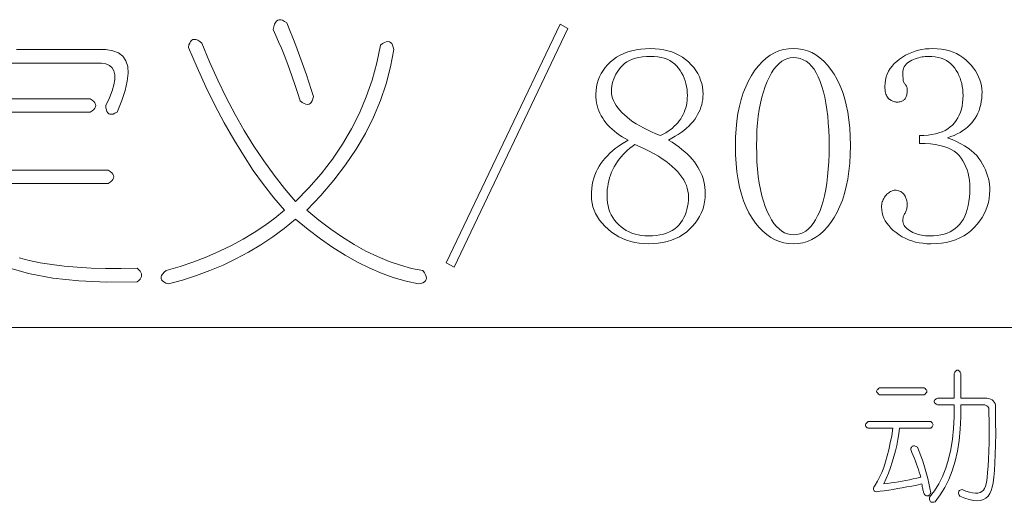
# Model space of a CAD drawing. Extents: x 1 to 297, y 1 to 210.
# Tile 161 of 171: x 242 to 257, y 79 to 86. Entities that reach past the tile are written whole.
import ezdxf

# ---------------------------------------------------------------- set-up
doc = ezdxf.new("R2010")
doc.units = 0

msp = doc.modelspace()

# ---------------------------------------------------------------- linework, layer by layer
at = {"color": 7, "lineweight": 13}
msp.add_line((220.339, 81.317), (295.393, 81.317), dxfattribs=at)
for points in [[(245.762, 85.999), (245.809, 85.883), (245.855, 85.767), (245.9, 85.652), (245.943, 85.538), (245.985, 85.425), (246.025, 85.312), (246.064, 85.2), (246.102, 85.088), (246.138, 84.978), (246.173, 84.868), (246.165, 84.83), (246.154, 84.799), (246.14, 84.775), (246.124, 84.758), (246.105, 84.748), (246.083, 84.744), (246.058, 84.748), (246.031, 84.758), (246, 84.775), (245.968, 84.799), (245.926, 84.927), (245.885, 85.051), (245.844, 85.171), (245.803, 85.287), (245.762, 85.399), (245.721, 85.507), (245.68, 85.61), (245.638, 85.71), (245.597, 85.805), (245.556, 85.896), (245.564, 85.94), (245.575, 85.977), (245.589, 86.006), (245.605, 86.028), (245.625, 86.042), (245.647, 86.048), (245.671, 86.047), (245.699, 86.039), (245.729, 86.023)], [(248.333, 82.245), (248.213, 82.313), (249.962, 85.982), (250.082, 85.913)], [(247.202, 85.656), (247.235, 85.68), (247.265, 85.697), (247.292, 85.708), (247.317, 85.711), (247.339, 85.708), (247.358, 85.697), (247.375, 85.68), (247.388, 85.656), (247.399, 85.625), (247.408, 85.588), (247.357, 85.322), (247.288, 85.061), (247.201, 84.804), (247.095, 84.551), (246.97, 84.302), (246.827, 84.057), (246.666, 83.816), (246.486, 83.58), (246.287, 83.347), (246.07, 83.119), (246.255, 82.968), (246.438, 82.83), (246.62, 82.705), (246.8, 82.592), (246.979, 82.493), (247.157, 82.407), (247.333, 82.334), (247.508, 82.274), (247.681, 82.227), (247.853, 82.193), (247.877, 82.16), (247.894, 82.13), (247.905, 82.103), (247.908, 82.078), (247.905, 82.056), (247.894, 82.037), (247.877, 82.021), (247.853, 82.007), (247.822, 81.996), (247.785, 81.988), (247.599, 82.028), (247.413, 82.082), (247.226, 82.149), (247.039, 82.229), (246.85, 82.322), (246.661, 82.428), (246.472, 82.547), (246.282, 82.679), (246.091, 82.824), (245.899, 82.982), (245.725, 82.842), (245.547, 82.712), (245.363, 82.59), (245.175, 82.477), (244.982, 82.373), (244.784, 82.278), (244.581, 82.192), (244.374, 82.115), (244.162, 82.047), (243.945, 81.988), (243.907, 82.002), (243.877, 82.018), (243.855, 82.035), (243.84, 82.053), (243.833, 82.073), (243.834, 82.095), (243.841, 82.117), (243.857, 82.141), (243.88, 82.167), (243.91, 82.193), (244.126, 82.258), (244.334, 82.329), (244.535, 82.406), (244.728, 82.49), (244.913, 82.579), (245.091, 82.675), (245.262, 82.777), (245.424, 82.885), (245.58, 82.999), (245.728, 83.119), (245.565, 83.311), (245.405, 83.515), (245.249, 83.733), (245.097, 83.964), (244.948, 84.208), (244.802, 84.464), (244.66, 84.734), (244.521, 85.017), (244.385, 85.313), (244.253, 85.622), (244.261, 85.66), (244.272, 85.69), (244.286, 85.714), (244.303, 85.732), (244.322, 85.742), (244.344, 85.745), (244.368, 85.742), (244.396, 85.732), (244.426, 85.714), (244.459, 85.69), (244.578, 85.401), (244.703, 85.121), (244.833, 84.852), (244.969, 84.593), (245.11, 84.345), (245.257, 84.106), (245.409, 83.878), (245.567, 83.661), (245.73, 83.453), (245.899, 83.256), (246.103, 83.465), (246.291, 83.681), (246.463, 83.904), (246.618, 84.134), (246.756, 84.37), (246.878, 84.614), (246.984, 84.864), (247.073, 85.121), (247.146, 85.385)], [(252.19, 83.376), (252.188, 83.312), (252.181, 83.25), (252.169, 83.19), (252.152, 83.132), (252.13, 83.076), (252.104, 83.022), (252.073, 82.971), (252.037, 82.921), (251.996, 82.873), (251.95, 82.828), (251.901, 82.785), (251.848, 82.747), (251.793, 82.714), (251.734, 82.685), (251.672, 82.66), (251.607, 82.64), (251.539, 82.625), (251.468, 82.614), (251.393, 82.607), (251.316, 82.605), (251.245, 82.607), (251.176, 82.614), (251.109, 82.625), (251.045, 82.64), (250.982, 82.66), (250.921, 82.685), (250.863, 82.714), (250.806, 82.747), (250.751, 82.785), (250.699, 82.828), (250.65, 82.873), (250.606, 82.92), (250.568, 82.967), (250.534, 83.017), (250.506, 83.068), (250.483, 83.12), (250.465, 83.173), (250.452, 83.228), (250.444, 83.284), (250.442, 83.342), (250.443, 83.399), (250.448, 83.455), (250.455, 83.509), (250.465, 83.561), (250.478, 83.612), (250.494, 83.661), (250.513, 83.708), (250.535, 83.753), (250.56, 83.797), (250.588, 83.839), (250.618, 83.88), (250.651, 83.919), (250.687, 83.958), (250.725, 83.995), (250.765, 84.032), (250.809, 84.067), (250.855, 84.102), (250.903, 84.135), (250.954, 84.168), (251.008, 84.199), (250.961, 84.224), (250.916, 84.249), (250.874, 84.276), (250.833, 84.305), (250.795, 84.334), (250.76, 84.365), (250.726, 84.396), (250.695, 84.429), (250.666, 84.464), (250.639, 84.499), (250.615, 84.535), (250.593, 84.573), (250.573, 84.611), (250.557, 84.65), (250.543, 84.69), (250.531, 84.73), (250.522, 84.772), (250.516, 84.814), (250.512, 84.858), (250.51, 84.902), (250.513, 84.959), (250.519, 85.015), (250.53, 85.069), (250.546, 85.121), (250.566, 85.172), (250.591, 85.221), (250.62, 85.268), (250.653, 85.313), (250.691, 85.357), (250.733, 85.399), (250.78, 85.438), (250.829, 85.473), (250.882, 85.504), (250.939, 85.531), (250.999, 85.553), (251.062, 85.572), (251.129, 85.586), (251.2, 85.597), (251.273, 85.603), (251.35, 85.605), (251.421, 85.603), (251.489, 85.597), (251.554, 85.586), (251.616, 85.572), (251.676, 85.553), (251.733, 85.531), (251.787, 85.504), (251.839, 85.473), (251.887, 85.438), (251.933, 85.399), (251.976, 85.357), (252.013, 85.313), (252.047, 85.268), (252.076, 85.221), (252.1, 85.172), (252.12, 85.121), (252.136, 85.069), (252.147, 85.015), (252.154, 84.959), (252.156, 84.902), (252.155, 84.861), (252.151, 84.821), (252.145, 84.781), (252.136, 84.741), (252.124, 84.703), (252.11, 84.664), (252.093, 84.627), (252.074, 84.589), (252.052, 84.552), (252.028, 84.516), (252, 84.481), (251.97, 84.446), (251.937, 84.412), (251.901, 84.379), (251.863, 84.347), (251.821, 84.316), (251.776, 84.285), (251.729, 84.256), (251.678, 84.227), (251.625, 84.199), (251.681, 84.164), (251.735, 84.129), (251.786, 84.093), (251.833, 84.056), (251.878, 84.019), (251.919, 83.981), (251.957, 83.942), (251.992, 83.903), (252.024, 83.863), (252.053, 83.822), (252.079, 83.78), (252.103, 83.738), (252.123, 83.695), (252.141, 83.652), (252.156, 83.608), (252.168, 83.563), (252.178, 83.517), (252.185, 83.471), (252.189, 83.424)], [(253.545, 82.605), (253.47, 82.609), (253.399, 82.621), (253.329, 82.64), (253.262, 82.668), (253.198, 82.703), (253.135, 82.747), (253.076, 82.798), (253.018, 82.857), (252.963, 82.924), (252.91, 82.999), (252.862, 83.081), (252.818, 83.17), (252.779, 83.265), (252.746, 83.367), (252.718, 83.475), (252.694, 83.589), (252.676, 83.711), (252.664, 83.838), (252.656, 83.973), (252.653, 84.113), (252.656, 84.244), (252.663, 84.37), (252.676, 84.491), (252.693, 84.607), (252.715, 84.718), (252.743, 84.823), (252.775, 84.923), (252.812, 85.018), (252.855, 85.108), (252.902, 85.193), (252.953, 85.271), (253.007, 85.341), (253.064, 85.403), (253.124, 85.457), (253.187, 85.502), (253.253, 85.539), (253.321, 85.568), (253.393, 85.588), (253.467, 85.601), (253.545, 85.605), (253.619, 85.601), (253.69, 85.589), (253.759, 85.569), (253.826, 85.542), (253.89, 85.506), (253.951, 85.463), (254.01, 85.412), (254.066, 85.352), (254.119, 85.285), (254.17, 85.21), (254.218, 85.129), (254.26, 85.04), (254.297, 84.946), (254.329, 84.846), (254.357, 84.739), (254.379, 84.626), (254.397, 84.507), (254.409, 84.382), (254.416, 84.251), (254.419, 84.113), (254.416, 83.976), (254.409, 83.844), (254.397, 83.719), (254.379, 83.599), (254.357, 83.485), (254.329, 83.378), (254.297, 83.276), (254.26, 83.181), (254.218, 83.091), (254.17, 83.008), (254.119, 82.931), (254.066, 82.863), (254.01, 82.802), (253.951, 82.75), (253.89, 82.705), (253.826, 82.669), (253.759, 82.641), (253.69, 82.621), (253.619, 82.609)], [(256.562, 83.428), (256.559, 83.363), (256.552, 83.3), (256.54, 83.239), (256.523, 83.179), (256.502, 83.121), (256.475, 83.065), (256.444, 83.009), (256.408, 82.956), (256.367, 82.904), (256.322, 82.853), (256.272, 82.806), (256.218, 82.764), (256.161, 82.727), (256.1, 82.694), (256.035, 82.667), (255.966, 82.645), (255.893, 82.627), (255.817, 82.615), (255.737, 82.607), (255.653, 82.605), (255.592, 82.606), (255.533, 82.612), (255.476, 82.62), (255.42, 82.632), (255.366, 82.648), (255.314, 82.666), (255.263, 82.689), (255.214, 82.714), (255.167, 82.744), (255.122, 82.776), (255.079, 82.811), (255.042, 82.847), (255.008, 82.884), (254.979, 82.922), (254.955, 82.96), (254.935, 83), (254.919, 83.041), (254.908, 83.083), (254.901, 83.126), (254.899, 83.17), (254.9, 83.191), (254.902, 83.211), (254.905, 83.23), (254.91, 83.249), (254.916, 83.267), (254.924, 83.285), (254.933, 83.302), (254.943, 83.319), (254.955, 83.335), (254.968, 83.35), (254.981, 83.365), (254.995, 83.378), (255.009, 83.39), (255.022, 83.4), (255.036, 83.408), (255.05, 83.415), (255.064, 83.421), (255.077, 83.425), (255.091, 83.427), (255.105, 83.428), (255.125, 83.427), (255.143, 83.425), (255.161, 83.421), (255.177, 83.415), (255.193, 83.408), (255.207, 83.4), (255.219, 83.39), (255.231, 83.378), (255.241, 83.365), (255.25, 83.35), (255.259, 83.335), (255.266, 83.321), (255.272, 83.307), (255.278, 83.293), (255.283, 83.28), (255.286, 83.267), (255.289, 83.255), (255.292, 83.243), (255.293, 83.232), (255.293, 83.222), (255.293, 83.205), (255.292, 83.189), (255.29, 83.173), (255.288, 83.157), (255.285, 83.143), (255.281, 83.128), (255.276, 83.115), (255.271, 83.101), (255.265, 83.088), (255.259, 83.076), (255.252, 83.064), (255.247, 83.053), (255.241, 83.041), (255.237, 83.03), (255.233, 83.018), (255.23, 83.007), (255.228, 82.996), (255.226, 82.986), (255.225, 82.975), (255.225, 82.965), (255.226, 82.945), (255.23, 82.925), (255.236, 82.906), (255.245, 82.888), (255.257, 82.87), (255.271, 82.854), (255.288, 82.838), (255.307, 82.822), (255.329, 82.807), (255.353, 82.793), (255.379, 82.78), (255.406, 82.769), (255.433, 82.758), (255.46, 82.749), (255.488, 82.742), (255.517, 82.736), (255.546, 82.731), (255.575, 82.728), (255.606, 82.725), (255.636, 82.725), (255.696, 82.727), (255.753, 82.732), (255.807, 82.741), (255.858, 82.754), (255.906, 82.77), (255.951, 82.79), (255.993, 82.813), (256.031, 82.84), (256.067, 82.871), (256.099, 82.905), (256.128, 82.943), (256.155, 82.985), (256.178, 83.031), (256.198, 83.08), (256.215, 83.134), (256.229, 83.192), (256.239, 83.253), (256.247, 83.319), (256.252, 83.388), (256.253, 83.462), (256.252, 83.522), (256.247, 83.581), (256.239, 83.636), (256.227, 83.69), (256.213, 83.74), (256.195, 83.789), (256.173, 83.835), (256.149, 83.879), (256.121, 83.92), (256.09, 83.959), (256.055, 83.995), (256.014, 84.027), (255.967, 84.055), (255.915, 84.08), (255.857, 84.1), (255.793, 84.117), (255.724, 84.131), (255.649, 84.14), (255.568, 84.146), (255.482, 84.148), (255.482, 84.268), (255.549, 84.269), (255.612, 84.274), (255.671, 84.282), (255.727, 84.294), (255.78, 84.308), (255.828, 84.326), (255.874, 84.347), (255.915, 84.372), (255.953, 84.4), (255.988, 84.43), (256.018, 84.464), (256.046, 84.501), (256.071, 84.54), (256.092, 84.581), (256.11, 84.625), (256.124, 84.672), (256.136, 84.721), (256.144, 84.773), (256.149, 84.828), (256.15, 84.885), (256.149, 84.932), (256.145, 84.978), (256.139, 85.023), (256.13, 85.067), (256.118, 85.11), (256.104, 85.151), (256.087, 85.191), (256.068, 85.23), (256.046, 85.268), (256.022, 85.305), (255.995, 85.339), (255.965, 85.37), (255.932, 85.397), (255.896, 85.42), (255.857, 85.44), (255.815, 85.456), (255.77, 85.469), (255.723, 85.478), (255.672, 85.483), (255.619, 85.485), (255.595, 85.484), (255.57, 85.482), (255.545, 85.479), (255.52, 85.475), (255.495, 85.47), (255.469, 85.463), (255.443, 85.455), (255.416, 85.446), (255.389, 85.436), (255.362, 85.425), (255.336, 85.412), (255.312, 85.398), (255.292, 85.382), (255.274, 85.364), (255.259, 85.345), (255.247, 85.325), (255.237, 85.303), (255.23, 85.279), (255.226, 85.254), (255.225, 85.228), (255.225, 85.201), (255.226, 85.177), (255.228, 85.155), (255.23, 85.134), (255.233, 85.116), (255.237, 85.1), (255.241, 85.086), (255.247, 85.074), (255.252, 85.064), (255.259, 85.056), (255.265, 85.049), (255.271, 85.042), (255.276, 85.034), (255.281, 85.026), (255.285, 85.018), (255.288, 85.009), (255.29, 85), (255.292, 84.99), (255.293, 84.981), (255.293, 84.97), (255.293, 84.954), (255.292, 84.938), (255.29, 84.922), (255.288, 84.907), (255.285, 84.893), (255.281, 84.88), (255.276, 84.867), (255.271, 84.855), (255.265, 84.844), (255.259, 84.833), (255.252, 84.824), (255.243, 84.815), (255.234, 84.807), (255.223, 84.8), (255.212, 84.795), (255.199, 84.79), (255.186, 84.787), (255.171, 84.784), (255.156, 84.782), (255.139, 84.782), (255.125, 84.782), (255.112, 84.784), (255.099, 84.787), (255.085, 84.79), (255.073, 84.795), (255.06, 84.8), (255.047, 84.807), (255.035, 84.815), (255.022, 84.824), (255.01, 84.833), (254.999, 84.844), (254.989, 84.857), (254.98, 84.872), (254.972, 84.888), (254.965, 84.906), (254.96, 84.926), (254.956, 84.947), (254.953, 84.97), (254.951, 84.995), (254.95, 85.022), (254.953, 85.072), (254.959, 85.121), (254.97, 85.168), (254.986, 85.213), (255.006, 85.255), (255.031, 85.297), (255.06, 85.336), (255.093, 85.373), (255.131, 85.408), (255.173, 85.442), (255.219, 85.473), (255.265, 85.501), (255.313, 85.525), (255.363, 85.546), (255.413, 85.564), (255.465, 85.579), (255.519, 85.59), (255.574, 85.598), (255.63, 85.603), (255.688, 85.605), (255.755, 85.603), (255.819, 85.596), (255.881, 85.585), (255.94, 85.57), (255.996, 85.551), (256.05, 85.528), (256.1, 85.5), (256.148, 85.468), (256.194, 85.431), (256.236, 85.39), (256.275, 85.347), (256.31, 85.304), (256.341, 85.26), (256.368, 85.215), (256.39, 85.17), (256.409, 85.124), (256.423, 85.078), (256.434, 85.031), (256.44, 84.984), (256.442, 84.936), (256.441, 84.886), (256.437, 84.836), (256.43, 84.789), (256.421, 84.743), (256.41, 84.698), (256.396, 84.655), (256.379, 84.614), (256.36, 84.574), (256.338, 84.536), (256.313, 84.499), (256.286, 84.464), (256.256, 84.431), (256.223, 84.4), (256.187, 84.37), (256.148, 84.343), (256.107, 84.317), (256.062, 84.293), (256.014, 84.271), (255.964, 84.251), (255.91, 84.233), (255.983, 84.205), (256.052, 84.175), (256.115, 84.143), (256.174, 84.11), (256.228, 84.075), (256.277, 84.038), (256.321, 83.999), (256.36, 83.959), (256.395, 83.917), (256.425, 83.873), (256.451, 83.829), (256.474, 83.784), (256.495, 83.74), (256.512, 83.695), (256.528, 83.65), (256.54, 83.606), (256.549, 83.561), (256.556, 83.517), (256.56, 83.472)], [(251.916, 84.885), (251.915, 84.932), (251.911, 84.978), (251.904, 85.023), (251.894, 85.067), (251.882, 85.11), (251.867, 85.151), (251.849, 85.191), (251.828, 85.23), (251.805, 85.268), (251.779, 85.305), (251.75, 85.339), (251.718, 85.37), (251.683, 85.397), (251.645, 85.42), (251.603, 85.44), (251.559, 85.456), (251.511, 85.469), (251.461, 85.478), (251.407, 85.483), (251.35, 85.485), (251.287, 85.483), (251.228, 85.478), (251.172, 85.469), (251.12, 85.457), (251.072, 85.442), (251.027, 85.423), (250.987, 85.401), (250.95, 85.375), (250.917, 85.346), (250.888, 85.313), (250.861, 85.279), (250.838, 85.244), (250.818, 85.209), (250.8, 85.173), (250.785, 85.138), (250.772, 85.101), (250.763, 85.065), (250.756, 85.028), (250.752, 84.991), (250.75, 84.953), (250.752, 84.916), (250.758, 84.878), (250.768, 84.841), (250.782, 84.804), (250.8, 84.767), (250.821, 84.73), (250.847, 84.694), (250.877, 84.657), (250.91, 84.621), (250.948, 84.585), (250.989, 84.549), (251.033, 84.514), (251.08, 84.481), (251.131, 84.448), (251.185, 84.415), (251.243, 84.384), (251.303, 84.354), (251.367, 84.324), (251.434, 84.295), (251.505, 84.268), (251.545, 84.289), (251.583, 84.311), (251.619, 84.334), (251.653, 84.358), (251.685, 84.383), (251.715, 84.41), (251.742, 84.437), (251.768, 84.465), (251.792, 84.494), (251.813, 84.525), (251.833, 84.556), (251.85, 84.589), (251.866, 84.622), (251.879, 84.656), (251.89, 84.692), (251.9, 84.728), (251.907, 84.766), (251.912, 84.805), (251.915, 84.844)], [(253.545, 85.468), (253.497, 85.464), (253.452, 85.453), (253.408, 85.434), (253.365, 85.409), (253.324, 85.375), (253.284, 85.335), (253.246, 85.287), (253.21, 85.232), (253.175, 85.169), (253.142, 85.099), (253.111, 85.023), (253.083, 84.942), (253.059, 84.856), (253.038, 84.764), (253.02, 84.668), (253.005, 84.567), (252.994, 84.461), (252.985, 84.35), (252.981, 84.234), (252.979, 84.113), (252.981, 83.986), (252.985, 83.864), (252.994, 83.749), (253.005, 83.639), (253.02, 83.535), (253.038, 83.437), (253.059, 83.344), (253.083, 83.258), (253.111, 83.177), (253.142, 83.102), (253.175, 83.034), (253.21, 82.972), (253.246, 82.918), (253.284, 82.871), (253.324, 82.832), (253.365, 82.799), (253.408, 82.774), (253.452, 82.756), (253.497, 82.745), (253.545, 82.742), (253.595, 82.745), (253.643, 82.756), (253.689, 82.774), (253.733, 82.799), (253.774, 82.832), (253.813, 82.871), (253.85, 82.918), (253.885, 82.972), (253.917, 83.034), (253.948, 83.102), (253.975, 83.177), (254, 83.258), (254.022, 83.344), (254.041, 83.437), (254.057, 83.535), (254.07, 83.639), (254.08, 83.749), (254.087, 83.864), (254.092, 83.986), (254.093, 84.113), (254.092, 84.234), (254.088, 84.35), (254.081, 84.461), (254.071, 84.567), (254.059, 84.668), (254.044, 84.764), (254.026, 84.856), (254.005, 84.942), (253.982, 85.023), (253.956, 85.099), (253.927, 85.169), (253.896, 85.232), (253.861, 85.287), (253.824, 85.335), (253.785, 85.375), (253.742, 85.409), (253.697, 85.434), (253.649, 85.453), (253.598, 85.464)], [(250.682, 83.342), (250.684, 83.288), (250.689, 83.236), (250.698, 83.187), (250.711, 83.139), (250.727, 83.093), (250.747, 83.05), (250.77, 83.008), (250.797, 82.969), (250.828, 82.932), (250.862, 82.896), (250.899, 82.864), (250.938, 82.834), (250.978, 82.809), (251.021, 82.786), (251.065, 82.768), (251.112, 82.752), (251.16, 82.74), (251.21, 82.732), (251.262, 82.726), (251.316, 82.725), (251.379, 82.726), (251.439, 82.732), (251.495, 82.74), (251.548, 82.752), (251.597, 82.768), (251.642, 82.786), (251.684, 82.809), (251.722, 82.834), (251.757, 82.864), (251.788, 82.896), (251.815, 82.931), (251.84, 82.968), (251.862, 83.007), (251.881, 83.047), (251.897, 83.089), (251.91, 83.133), (251.92, 83.178), (251.927, 83.225), (251.932, 83.274), (251.933, 83.325), (251.931, 83.369), (251.925, 83.413), (251.915, 83.457), (251.9, 83.5), (251.882, 83.543), (251.859, 83.586), (251.832, 83.628), (251.802, 83.67), (251.767, 83.712), (251.728, 83.753), (251.684, 83.794), (251.637, 83.834), (251.586, 83.874), (251.53, 83.912), (251.47, 83.95), (251.407, 83.988), (251.339, 84.025), (251.267, 84.061), (251.191, 84.096), (251.11, 84.13), (251.07, 84.102), (251.032, 84.073), (250.995, 84.042), (250.961, 84.01), (250.928, 83.976), (250.897, 83.941), (250.869, 83.905), (250.842, 83.867), (250.816, 83.828), (250.793, 83.788), (250.772, 83.746), (250.753, 83.704), (250.736, 83.661), (250.722, 83.618), (250.71, 83.573), (250.7, 83.528), (250.692, 83.483), (250.686, 83.437), (250.683, 83.39)], [(256.015, 80.612), (256.025, 80.63), (256.035, 80.645), (256.046, 80.655), (256.056, 80.661), (256.066, 80.663), (256.076, 80.661), (256.087, 80.655), (256.097, 80.645), (256.107, 80.63), (256.117, 80.612), (256.117, 80.235), (256.478, 80.235), (256.513, 80.233), (256.545, 80.228), (256.572, 80.219), (256.595, 80.207), (256.615, 80.192), (256.63, 80.173), (256.641, 80.151), (256.648, 80.125), (256.65, 80.096), (256.649, 80.063), (256.651, 79.865), (256.652, 79.684), (256.65, 79.519), (256.646, 79.369), (256.64, 79.236), (256.632, 79.119), (256.623, 79.018), (256.611, 78.933), (256.596, 78.864), (256.58, 78.812), (256.56, 78.765), (256.534, 78.726), (256.501, 78.696), (256.462, 78.675), (256.418, 78.662), (256.366, 78.657), (256.309, 78.662), (256.246, 78.675), (256.176, 78.696), (256.1, 78.726), (256.091, 78.742), (256.085, 78.758), (256.082, 78.771), (256.081, 78.784), (256.083, 78.795), (256.088, 78.804), (256.096, 78.812), (256.106, 78.819), (256.119, 78.825), (256.135, 78.829), (256.194, 78.805), (256.248, 78.787), (256.297, 78.776), (256.34, 78.771), (256.379, 78.773), (256.412, 78.782), (256.441, 78.796), (256.464, 78.818), (256.482, 78.846), (256.495, 78.88), (256.508, 78.938), (256.519, 79.009), (256.528, 79.092), (256.536, 79.187), (256.542, 79.296), (256.546, 79.417), (256.549, 79.551), (256.549, 79.698), (256.549, 79.857), (256.546, 80.029), (256.548, 80.048), (256.547, 80.066), (256.544, 80.081), (256.538, 80.095), (256.529, 80.106), (256.517, 80.115), (256.503, 80.122), (256.486, 80.128), (256.466, 80.131), (256.443, 80.132), (256.117, 80.132), (256.117, 79.938), (256.107, 79.754), (256.089, 79.58), (256.063, 79.416), (256.027, 79.262), (255.984, 79.118), (255.932, 78.983), (255.871, 78.859), (255.801, 78.745), (255.723, 78.64), (255.704, 78.635), (255.687, 78.632), (255.672, 78.632), (255.66, 78.635), (255.65, 78.64), (255.643, 78.649), (255.638, 78.659), (255.635, 78.673), (255.635, 78.69), (255.637, 78.709), (255.712, 78.806), (255.779, 78.914), (255.837, 79.031), (255.887, 79.159), (255.929, 79.296), (255.963, 79.443), (255.988, 79.6), (256.005, 79.768), (256.014, 79.945), (256.015, 80.132), (255.758, 80.132), (255.739, 80.142), (255.725, 80.152), (255.714, 80.163), (255.708, 80.173), (255.706, 80.183), (255.708, 80.193), (255.714, 80.204), (255.725, 80.214), (255.739, 80.224), (255.758, 80.235), (256.015, 80.235)], [(254.866, 80.389), (255.552, 80.389), (255.567, 80.379), (255.579, 80.368), (255.588, 80.358), (255.593, 80.348), (255.595, 80.337), (255.593, 80.327), (255.588, 80.317), (255.579, 80.307), (255.567, 80.296), (255.552, 80.286), (254.866, 80.286), (254.851, 80.296), (254.839, 80.307), (254.83, 80.317), (254.825, 80.327), (254.823, 80.337), (254.825, 80.348), (254.83, 80.358), (254.839, 80.368), (254.851, 80.379)], [(254.695, 79.875), (255.655, 79.875), (255.667, 79.864), (255.677, 79.854), (255.683, 79.844), (255.688, 79.833), (255.689, 79.823), (255.688, 79.813), (255.683, 79.803), (255.677, 79.792), (255.667, 79.782), (255.655, 79.772), (255.175, 79.772), (255.163, 79.683), (255.149, 79.595), (255.131, 79.507), (255.112, 79.421), (255.089, 79.335), (255.064, 79.249), (255.035, 79.165), (255.005, 79.081), (254.971, 78.997), (254.935, 78.915), (254.99, 78.922), (255.045, 78.93), (255.101, 78.938), (255.157, 78.947), (255.213, 78.957), (255.27, 78.968), (255.327, 78.979), (255.384, 78.991), (255.442, 79.004), (255.5, 79.017), (255.49, 79.056), (255.478, 79.095), (255.465, 79.135), (255.451, 79.177), (255.436, 79.219), (255.42, 79.262), (255.403, 79.307), (255.385, 79.352), (255.366, 79.399), (255.346, 79.446), (255.35, 79.462), (255.356, 79.475), (255.363, 79.485), (255.371, 79.493), (255.38, 79.497), (255.391, 79.499), (255.404, 79.499), (255.417, 79.495), (255.432, 79.489), (255.449, 79.48), (255.476, 79.415), (255.501, 79.348), (255.525, 79.28), (255.548, 79.211), (255.569, 79.142), (255.589, 79.071), (255.607, 78.999), (255.624, 78.926), (255.64, 78.852), (255.655, 78.777), (255.647, 78.762), (255.64, 78.749), (255.631, 78.74), (255.622, 78.734), (255.612, 78.73), (255.601, 78.73), (255.59, 78.733), (255.578, 78.739), (255.565, 78.748), (255.552, 78.76), (255.548, 78.771), (255.545, 78.783), (255.542, 78.796), (255.538, 78.81), (255.535, 78.825), (255.531, 78.841), (255.528, 78.857), (255.524, 78.875), (255.521, 78.895), (255.518, 78.915), (255.439, 78.898), (255.363, 78.882), (255.289, 78.868), (255.216, 78.854), (255.145, 78.842), (255.075, 78.83), (255.008, 78.82), (254.941, 78.81), (254.877, 78.802), (254.815, 78.795), (254.802, 78.799), (254.792, 78.804), (254.784, 78.811), (254.779, 78.819), (254.776, 78.829), (254.776, 78.84), (254.777, 78.852), (254.782, 78.866), (254.788, 78.881), (254.798, 78.897), (254.834, 78.956), (254.869, 79.02), (254.901, 79.091), (254.932, 79.169), (254.96, 79.253), (254.987, 79.344), (255.011, 79.441), (255.033, 79.545), (255.054, 79.655), (255.072, 79.772), (254.695, 79.772), (254.679, 79.779), (254.667, 79.787), (254.659, 79.795), (254.654, 79.805), (254.652, 79.815), (254.654, 79.825), (254.659, 79.837), (254.667, 79.849), (254.679, 79.861)]]:
    msp.add_lwpolyline(points, close=True, dxfattribs=at)
for points in [[(241.613, 85.588), (242.985, 85.588), (243.091, 85.572), (243.178, 85.538), (243.245, 85.487), (243.292, 85.418), (243.319, 85.33), (243.326, 85.226), (243.313, 85.103), (243.281, 84.962), (243.228, 84.804), (243.156, 84.628), (243.124, 84.61), (243.094, 84.599), (243.069, 84.594), (243.046, 84.595), (243.028, 84.602), (243.012, 84.615), (243, 84.635), (242.992, 84.661), (242.986, 84.692), (242.985, 84.73), (243.04, 84.848), (243.081, 84.954), (243.108, 85.048), (243.122, 85.131), (243.122, 85.202), (243.108, 85.261), (243.081, 85.309), (243.04, 85.345), (242.985, 85.369), (242.916, 85.382), (240.07, 85.382)], [(240.139, 84.833), (242.745, 84.833), (242.776, 84.813), (242.8, 84.792), (242.817, 84.772), (242.827, 84.751), (242.83, 84.73), (242.827, 84.71), (242.817, 84.689), (242.8, 84.669), (242.776, 84.648), (242.745, 84.628), (241.51, 84.628)], [(241.51, 83.736), (243.019, 83.736), (243.05, 83.716), (243.074, 83.695), (243.091, 83.674), (243.101, 83.654), (243.105, 83.633), (243.101, 83.613), (243.091, 83.592), (243.074, 83.572), (243.05, 83.551), (243.019, 83.53), (241.51, 83.53)], [(241.653, 82.388), (241.808, 82.348), (241.974, 82.314), (242.152, 82.285), (242.342, 82.262), (242.543, 82.244), (242.756, 82.232), (242.981, 82.225), (243.217, 82.224), (243.465, 82.228), (243.489, 82.207), (243.509, 82.186), (243.522, 82.166), (243.531, 82.145), (243.533, 82.125), (243.531, 82.104), (243.522, 82.084), (243.509, 82.063), (243.489, 82.042), (243.465, 82.022), (243, 82.014), (242.568, 82.033), (242.167, 82.077), (241.797, 82.148), (241.459, 82.245)]]:
    msp.add_lwpolyline(points, dxfattribs=at)

doc.saveas('drawing.dxf')
